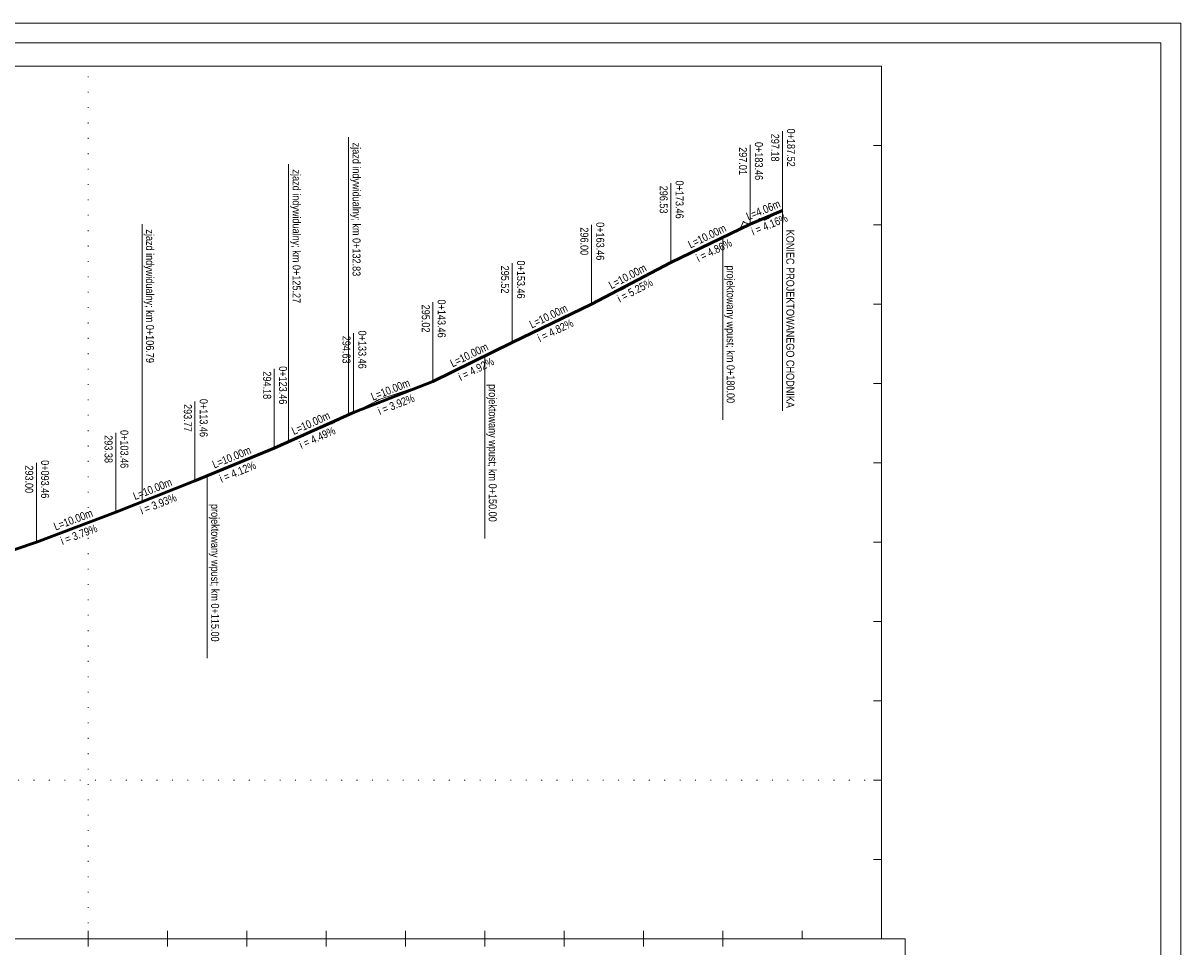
# Model space of a CAD drawing. Header units: metres. Extents: x 7437490 to 7438487, y 5556669 to 5557081.
# Tile 6 of 6: x 7438341 to 7438487, y 5556964 to 5557081. Entities that reach past the tile are written whole.
import ezdxf
from ezdxf.enums import TextEntityAlignment as Align

# ---------------------------------------------------------------- set-up
doc = ezdxf.new("R2010")
doc.units = ezdxf.units.M
doc.header["$MEASUREMENT"] = 0
doc.linetypes.add('DGN Style 1', pattern=[1.842793, 0.003066, -1.839727])
for name, color, linetype, lineweight in [('1', 7, 'Continuous', 0), ('45', 7, 'Continuous', 0), ('54', 7, 'Continuous', 0), ('56', 7, 'Continuous', 0), ('57', 7, 'Continuous', 0), ('_arkusz', 7, 'Continuous', 13), ('opis_proj_wpust_L', 7, 'Continuous', 0), ('opis_zjazd', 7, 'Continuous', 0), ('Warstwa 48', 7, 'Continuous', 0), ('Warstwa 49', 7, 'Continuous', 0)]:
    doc.layers.add(name, color=color, linetype=linetype, lineweight=lineweight)
doc.styles.add('Style-Arial Narrow', font='ARIALN.TTF')

msp = doc.modelspace()

# ---------------------------------------------------------------- linework, layer by layer
at = {"layer": '1', "color": 7, "linetype": 'Continuous', "lineweight": 13}
for p, q in [((7438432.25, 5557055.32), (7438436.31, 5557057.02)), ((7438432.25, 5557055.32), (7438436.31, 5557057.02)), ((7438422.25, 5557050.47), (7438432.25, 5557055.32)), ((7438422.25, 5557050.47), (7438432.25, 5557055.32)), ((7438412.25, 5557045.21), (7438422.25, 5557050.47)), ((7438412.25, 5557045.21), (7438422.25, 5557050.47)), ((7438402.25, 5557040.39), (7438412.25, 5557045.21)), ((7438402.25, 5557040.39), (7438412.25, 5557045.21)), ((7438392.25, 5557035.46), (7438402.25, 5557040.39)), ((7438392.25, 5557035.46), (7438402.25, 5557040.39)), ((7438382.25, 5557031.55), (7438392.25, 5557035.46)), ((7438382.25, 5557031.55), (7438392.25, 5557035.46)), ((7438372.25, 5557027.05), (7438382.25, 5557031.55)), ((7438372.25, 5557027.05), (7438382.25, 5557031.55)), ((7438362.25, 5557022.94), (7438372.25, 5557027.05)), ((7438362.25, 5557022.94), (7438372.25, 5557027.05)), ((7438352.25, 5557019), (7438362.25, 5557022.94)), ((7438352.25, 5557019), (7438362.25, 5557022.94)), ((7438342.25, 5557015.21), (7438352.25, 5557019)), ((7438342.25, 5557015.21), (7438352.25, 5557019)), ((7438332.25, 5557011.86), (7438342.25, 5557015.21)), ((7438332.25, 5557011.86), (7438342.25, 5557015.21))]:
    msp.add_line(p, q, dxfattribs=at)
at = {"layer": '1', "color": 7, "linetype": 'Continuous', "lineweight": 13, "flags": 128}
msp.add_lwpolyline([(7438340.52, 5557014.62), (7438340.76, 5557014.7), (7438340.77, 5557014.7), (7438341.01, 5557014.79), (7438341.02, 5557014.79), (7438341.26, 5557014.87), (7438341.27, 5557014.87), (7438341.51, 5557014.95), (7438341.74, 5557015.03), (7438341.75, 5557015.03), (7438341.98, 5557015.11), (7438342, 5557015.12), (7438342.23, 5557015.2), (7438342.25, 5557015.21), (7438342.49, 5557015.29), (7438342.5, 5557015.3), (7438342.74, 5557015.38), (7438342.75, 5557015.38), (7438342.99, 5557015.46), (7438343, 5557015.47), (7438343.12, 5557015.51), (7438343.13, 5557015.52), (7438343.25, 5557015.56), (7438343.49, 5557015.66), (7438343.5, 5557015.66), (7438343.74, 5557015.76), (7438343.75, 5557015.76), (7438343.99, 5557015.85), (7438344, 5557015.86), (7438344.24, 5557015.95), (7438344.25, 5557015.96), (7438344.49, 5557016.05), (7438344.5, 5557016.06), (7438344.74, 5557016.15), (7438344.75, 5557016.15), (7438344.99, 5557016.25), (7438345, 5557016.25), (7438345.24, 5557016.34), (7438345.25, 5557016.35), (7438345.49, 5557016.44), (7438345.5, 5557016.45), (7438345.74, 5557016.54), (7438345.75, 5557016.54), (7438345.99, 5557016.63), (7438346, 5557016.64), (7438346.24, 5557016.73), (7438346.25, 5557016.73), (7438346.48, 5557016.82), (7438346.49, 5557016.83), (7438346.5, 5557016.83), (7438346.74, 5557016.92), (7438346.75, 5557016.92), (7438346.99, 5557017.01), (7438347, 5557017.02), (7438347.24, 5557017.11), (7438347.25, 5557017.11), (7438347.49, 5557017.2), (7438347.5, 5557017.2), (7438347.74, 5557017.3), (7438347.75, 5557017.3), (7438347.99, 5557017.39), (7438348, 5557017.39), (7438348.24, 5557017.48), (7438348.25, 5557017.48), (7438348.49, 5557017.58), (7438348.5, 5557017.58), (7438348.74, 5557017.67), (7438348.75, 5557017.67), (7438348.99, 5557017.76), (7438349, 5557017.76), (7438349.24, 5557017.86), (7438349.25, 5557017.86), (7438349.49, 5557017.95), (7438349.5, 5557017.95), (7438349.74, 5557018.04), (7438349.75, 5557018.04), (7438349.99, 5557018.14), (7438350, 5557018.14), (7438350.24, 5557018.23), (7438350.25, 5557018.23), (7438350.49, 5557018.32), (7438350.5, 5557018.32), (7438350.74, 5557018.41), (7438350.75, 5557018.42), (7438350.77, 5557018.38), (7438350.8, 5557018.39), (7438351.02, 5557018.46), (7438351.02, 5557018.46), (7438351.03, 5557018.51), (7438351.27, 5557018.59), (7438351.27, 5557018.61), (7438351.5, 5557018.7), (7438351.55, 5557018.66), (7438351.58, 5557018.67), (7438351.68, 5557018.71), (7438351.73, 5557018.72), (7438351.75, 5557018.8), (7438351.98, 5557018.89), (7438352, 5557018.9), (7438352.24, 5557019), (7438352.25, 5557019), (7438352.49, 5557019.1), (7438352.5, 5557019.11), (7438352.74, 5557019.2), (7438352.75, 5557019.21), (7438352.99, 5557019.31), (7438353, 5557019.31), (7438353.24, 5557019.41), (7438353.25, 5557019.42), (7438353.49, 5557019.52), (7438353.5, 5557019.52), (7438353.74, 5557019.62), (7438353.75, 5557019.62), (7438353.99, 5557019.72), (7438354, 5557019.73), (7438354.24, 5557019.83), (7438354.25, 5557019.83), (7438354.49, 5557019.93), (7438354.5, 5557019.93), (7438354.75, 5557020.03), (7438354.78, 5557020.05), (7438355, 5557020.14), (7438355, 5557020.14), (7438355.11, 5557020.19), (7438355.25, 5557020.24), (7438355.25, 5557020.24), (7438355.5, 5557020.34), (7438355.57, 5557020.37), (7438355.75, 5557020.45), (7438355.75, 5557020.45), (7438355.91, 5557020.51), (7438355.99, 5557020.55), (7438356, 5557020.55), (7438356.24, 5557020.64), (7438356.25, 5557020.64), (7438356.49, 5557020.73), (7438356.5, 5557020.73), (7438356.74, 5557020.82), (7438356.75, 5557020.83), (7438356.98, 5557020.91), (7438357.01, 5557020.92), (7438357.23, 5557021.01), (7438357.26, 5557021.02), (7438357.48, 5557021.1), (7438357.51, 5557021.11), (7438357.72, 5557021.2), (7438357.76, 5557021.21), (7438357.97, 5557021.29), (7438358.01, 5557021.31), (7438358.22, 5557021.38), (7438358.27, 5557021.4), (7438358.47, 5557021.48), (7438358.52, 5557021.5), (7438358.71, 5557021.57), (7438358.77, 5557021.6), (7438358.96, 5557021.67), (7438359.02, 5557021.7), (7438359.14, 5557021.74), (7438359.14, 5557021.75), (7438359.14, 5557021.75), (7438359.22, 5557021.78), (7438359.42, 5557021.86), (7438359.43, 5557021.86), (7438359.46, 5557021.87), (7438359.69, 5557021.96), (7438359.69, 5557021.96), (7438359.92, 5557022.05), (7438359.99, 5557022), (7438360, 5557022), (7438360.24, 5557022.1), (7438360.25, 5557022.11), (7438360.49, 5557022.21), (7438360.5, 5557022.21), (7438360.74, 5557022.31), (7438360.75, 5557022.31), (7438360.99, 5557022.41), (7438361, 5557022.42), (7438361.24, 5557022.52), (7438361.25, 5557022.52), (7438361.49, 5557022.62), (7438361.5, 5557022.62), (7438361.74, 5557022.73), (7438361.75, 5557022.73), (7438361.99, 5557022.83), (7438362, 5557022.83), (7438362.24, 5557022.93), (7438362.25, 5557022.94), (7438362.49, 5557023.04), (7438362.5, 5557023.04), (7438362.74, 5557023.14), (7438362.75, 5557023.14), (7438362.99, 5557023.25), (7438363, 5557023.25), (7438363.24, 5557023.35), (7438363.29, 5557023.37), (7438363.49, 5557023.45), (7438363.49, 5557023.45), (7438363.74, 5557023.55), (7438363.74, 5557023.55), (7438363.75, 5557023.56), (7438363.99, 5557023.66), (7438363.99, 5557023.66), (7438364.24, 5557023.76), (7438364.24, 5557023.76), (7438364.38, 5557023.81), (7438364.49, 5557023.86), (7438364.49, 5557023.86), (7438364.74, 5557023.96), (7438364.74, 5557023.96), (7438364.99, 5557024.06), (7438364.99, 5557024.06), (7438365.24, 5557024.16), (7438365.25, 5557024.16), (7438365.49, 5557024.26), (7438365.5, 5557024.26), (7438365.74, 5557024.36), (7438365.75, 5557024.36), (7438365.99, 5557024.46), (7438366, 5557024.46), (7438366.24, 5557024.56), (7438366.25, 5557024.56), (7438366.49, 5557024.66), (7438366.5, 5557024.66), (7438366.74, 5557024.76), (7438366.75, 5557024.76), (7438366.99, 5557024.86), (7438367, 5557024.87), (7438367.24, 5557024.97), (7438367.25, 5557024.97), (7438367.49, 5557025.07), (7438367.5, 5557025.07), (7438367.74, 5557025.17), (7438367.75, 5557025.17), (7438367.99, 5557025.27), (7438368, 5557025.27), (7438368.2, 5557025.35), (7438368.24, 5557025.37), (7438368.24, 5557025.37), (7438368.49, 5557025.47), (7438368.49, 5557025.47), (7438368.5, 5557025.47), (7438368.65, 5557025.53), (7438368.74, 5557025.57), (7438368.99, 5557025.68), (7438368.99, 5557025.68), (7438369.24, 5557025.78), (7438369.24, 5557025.78), (7438369.49, 5557025.89), (7438369.49, 5557025.89), (7438369.74, 5557025.99), (7438369.74, 5557025.99), (7438369.99, 5557026.1), (7438369.99, 5557026.1), (7438370.24, 5557026.2), (7438370.24, 5557026.21), (7438370.49, 5557026.31), (7438370.49, 5557026.31), (7438370.74, 5557026.42), (7438370.74, 5557026.42), (7438370.99, 5557026.52), (7438370.99, 5557026.52), (7438371.24, 5557026.63), (7438371.24, 5557026.63), (7438371.49, 5557026.73), (7438371.49, 5557026.73), (7438371.74, 5557026.84), (7438371.74, 5557026.84), (7438371.99, 5557026.94), (7438371.99, 5557026.94), (7438372.02, 5557026.95), (7438372.24, 5557027.05), (7438372.33, 5557027.09), (7438372.49, 5557027.15), (7438372.74, 5557027.26), (7438372.99, 5557027.36), (7438372.99, 5557027.36), (7438372.99, 5557027.36), (7438373.24, 5557027.47), (7438373.24, 5557027.47), (7438373.48, 5557027.57), (7438373.48, 5557027.57), (7438373.73, 5557027.67), (7438373.73, 5557027.67), (7438373.98, 5557027.78), (7438373.98, 5557027.78), (7438374.23, 5557027.88), (7438374.26, 5557027.89), (7438374.26, 5557027.89), (7438374.51, 5557028), (7438374.51, 5557028), (7438374.76, 5557028.1), (7438374.76, 5557028.1), (7438375.01, 5557028.21), (7438375.02, 5557028.21), (7438375.27, 5557028.31), (7438375.51, 5557028.42), (7438375.76, 5557028.52), (7438375.84, 5557028.55), (7438376.01, 5557028.63), (7438376.01, 5557028.63), (7438376.26, 5557028.73), (7438376.26, 5557028.74), (7438376.51, 5557028.84), (7438376.51, 5557028.84), (7438376.76, 5557028.95), (7438376.76, 5557028.95), (7438377, 5557029.06), (7438377.01, 5557029.06), (7438377.25, 5557029.17), (7438377.25, 5557029.17), (7438377.5, 5557029.27), (7438377.5, 5557029.28), (7438377.75, 5557029.38), (7438377.75, 5557029.38), (7438378, 5557029.49), (7438378, 5557029.49), (7438378, 5557029.49), (7438378.25, 5557029.6), (7438378.25, 5557029.6), (7438378.5, 5557029.71), (7438378.5, 5557029.71), (7438378.75, 5557029.81), (7438378.75, 5557029.82), (7438379, 5557029.92), (7438379.01, 5557029.92), (7438379.25, 5557030.03), (7438379.26, 5557030.03), (7438379.49, 5557030.13), (7438379.65, 5557030.2), (7438379.66, 5557030.21), (7438379.66, 5557030.21), (7438379.74, 5557030.25), (7438379.98, 5557030.38), (7438379.99, 5557030.38), (7438380.24, 5557030.51), (7438380.24, 5557030.51), (7438380.49, 5557030.64), (7438380.49, 5557030.64), (7438380.74, 5557030.77), (7438380.74, 5557030.77), (7438380.99, 5557030.9), (7438380.99, 5557030.9), (7438381.24, 5557031.03), (7438381.24, 5557031.03), (7438381.49, 5557031.16), (7438381.49, 5557031.16), (7438381.74, 5557031.29), (7438381.74, 5557031.29), (7438381.99, 5557031.42), (7438382.02, 5557031.43), (7438382.27, 5557031.56), (7438382.52, 5557031.68), (7438382.76, 5557031.81), (7438383.01, 5557031.94), (7438383.25, 5557032.06), (7438383.5, 5557032.19), (7438383.74, 5557032.31), (7438383.74, 5557032.31), (7438383.75, 5557032.32), (7438383.99, 5557032.44), (7438384, 5557032.45), (7438384.24, 5557032.57), (7438384.25, 5557032.57), (7438384.49, 5557032.7), (7438384.5, 5557032.7), (7438384.74, 5557032.83), (7438384.75, 5557032.83), (7438384.99, 5557032.95), (7438385, 5557032.96), (7438385.24, 5557033.08), (7438385.25, 5557033.09), (7438385.49, 5557033.21), (7438385.73, 5557033.3), (7438385.74, 5557033.3), (7438385.98, 5557033.38), (7438385.99, 5557033.38), (7438386.23, 5557033.46), (7438386.24, 5557033.47), (7438386.48, 5557033.55), (7438386.49, 5557033.55), (7438386.73, 5557033.63), (7438386.74, 5557033.63), (7438386.98, 5557033.71), (7438386.99, 5557033.72), (7438387.23, 5557033.8), (7438387.24, 5557033.8), (7438387.48, 5557033.88), (7438387.49, 5557033.88), (7438387.73, 5557033.96), (7438387.74, 5557033.97), (7438387.98, 5557034.05), (7438387.99, 5557034.05), (7438388.23, 5557034.13), (7438388.24, 5557034.13), (7438388.48, 5557034.21), (7438388.49, 5557034.22), (7438388.73, 5557034.3), (7438388.74, 5557034.3), (7438388.98, 5557034.38), (7438388.99, 5557034.38), (7438389.23, 5557034.46), (7438389.24, 5557034.46), (7438389.48, 5557034.54), (7438389.49, 5557034.54), (7438389.73, 5557034.63), (7438389.74, 5557034.63), (7438389.98, 5557034.71), (7438389.99, 5557034.71), (7438390.24, 5557034.79), (7438390.24, 5557034.79), (7438390.49, 5557034.87), (7438390.49, 5557034.87), (7438390.74, 5557034.95), (7438390.74, 5557034.95), (7438390.99, 5557035.04), (7438390.99, 5557035.04), (7438391.24, 5557035.12), (7438391.24, 5557035.12), (7438391.49, 5557035.2), (7438391.49, 5557035.2), (7438391.74, 5557035.28), (7438391.74, 5557035.28), (7438391.74, 5557035.28), (7438391.99, 5557035.36), (7438391.99, 5557035.36), (7438392.15, 5557035.41), (7438392.24, 5557035.46), (7438392.49, 5557035.58), (7438392.74, 5557035.7), (7438392.99, 5557035.83), (7438392.99, 5557035.83), (7438393.24, 5557035.95), (7438393.24, 5557035.95), (7438393.49, 5557036.07), (7438393.49, 5557036.07), (7438393.74, 5557036.2), (7438393.74, 5557036.2), (7438393.99, 5557036.32), (7438393.99, 5557036.32), (7438394.24, 5557036.44), (7438394.24, 5557036.44), (7438394.49, 5557036.57), (7438394.49, 5557036.57), (7438394.74, 5557036.69), (7438394.74, 5557036.69), (7438394.99, 5557036.81), (7438394.99, 5557036.81), (7438395.24, 5557036.93), (7438395.24, 5557036.94), (7438395.49, 5557037.06), (7438395.49, 5557037.06), (7438395.74, 5557037.18), (7438395.74, 5557037.18), (7438395.99, 5557037.3), (7438395.99, 5557037.3), (7438396.24, 5557037.43), (7438396.24, 5557037.43), (7438396.49, 5557037.55), (7438396.49, 5557037.55), (7438396.74, 5557037.67), (7438396.74, 5557037.67), (7438396.99, 5557037.8), (7438396.99, 5557037.8), (7438397.24, 5557037.92), (7438397.24, 5557037.92), (7438397.49, 5557038.04), (7438397.49, 5557038.04), (7438397.74, 5557038.17), (7438397.74, 5557038.17), (7438397.99, 5557038.29), (7438397.99, 5557038.29), (7438398.24, 5557038.41), (7438398.24, 5557038.41), (7438398.49, 5557038.53), (7438398.49, 5557038.53), (7438398.74, 5557038.66), (7438398.74, 5557038.66), (7438398.99, 5557038.78), (7438398.99, 5557038.78), (7438399.24, 5557038.9), (7438399.24, 5557038.9), (7438399.49, 5557039.03), (7438399.49, 5557039.03), (7438399.74, 5557039.15), (7438399.74, 5557039.15), (7438399.99, 5557039.27), (7438399.99, 5557039.27), (7438400.24, 5557039.4), (7438400.24, 5557039.4), (7438400.49, 5557039.52), (7438400.49, 5557039.52), (7438400.74, 5557039.64), (7438400.74, 5557039.64), (7438400.99, 5557039.77), (7438400.99, 5557039.77), (7438401.24, 5557039.89), (7438401.24, 5557039.89), (7438401.49, 5557040.01), (7438401.49, 5557040.01), (7438401.74, 5557040.13), (7438401.74, 5557040.13), (7438401.99, 5557040.26), (7438401.99, 5557040.26), (7438402.24, 5557040.38), (7438402.24, 5557040.38), (7438402.49, 5557040.5), (7438402.49, 5557040.5), (7438402.74, 5557040.63), (7438402.74, 5557040.63), (7438402.99, 5557040.75), (7438402.99, 5557040.75), (7438403.24, 5557040.87), (7438403.24, 5557040.87), (7438403.49, 5557041), (7438403.49, 5557041), (7438403.74, 5557041.12), (7438403.74, 5557041.12), (7438403.99, 5557041.24), (7438403.99, 5557041.24), (7438404.14, 5557041.32), (7438404.14, 5557041.32), (7438404.24, 5557041.36), (7438404.24, 5557041.36), (7438404.49, 5557041.48), (7438404.49, 5557041.48), (7438404.74, 5557041.6), (7438404.74, 5557041.6), (7438404.99, 5557041.72), (7438404.99, 5557041.72), (7438405.24, 5557041.84), (7438405.24, 5557041.84), (7438405.49, 5557041.96), (7438405.49, 5557041.96), (7438405.74, 5557042.08), (7438405.74, 5557042.08), (7438405.99, 5557042.2), (7438405.99, 5557042.2), (7438406.24, 5557042.32), (7438406.24, 5557042.32), (7438406.49, 5557042.44), (7438406.49, 5557042.45), (7438406.74, 5557042.56), (7438406.74, 5557042.57), (7438406.99, 5557042.68), (7438406.99, 5557042.69), (7438407.24, 5557042.8), (7438407.24, 5557042.81), (7438407.49, 5557042.92), (7438407.74, 5557043.04), (7438407.99, 5557043.16), (7438408.24, 5557043.28), (7438408.49, 5557043.4), (7438408.74, 5557043.52), (7438408.99, 5557043.64), (7438408.99, 5557043.65), (7438408.99, 5557043.65), (7438409.24, 5557043.77), (7438409.24, 5557043.77), (7438409.49, 5557043.89), (7438409.49, 5557043.89), (7438409.74, 5557044.01), (7438409.74, 5557044.01), (7438409.99, 5557044.13), (7438410.24, 5557044.25), (7438410.28, 5557044.26), (7438410.49, 5557044.37), (7438410.74, 5557044.49), (7438410.74, 5557044.49), (7438410.99, 5557044.61), (7438410.99, 5557044.61), (7438411.24, 5557044.72), (7438411.24, 5557044.73), (7438411.49, 5557044.84), (7438411.49, 5557044.84), (7438411.74, 5557044.96), (7438411.74, 5557044.96), (7438411.99, 5557045.08), (7438411.99, 5557045.08), (7438412.24, 5557045.2), (7438412.24, 5557045.2), (7438412.49, 5557045.32), (7438412.49, 5557045.32), (7438412.74, 5557045.44), (7438412.74, 5557045.44), (7438412.99, 5557045.56), (7438412.99, 5557045.56), (7438413.24, 5557045.68), (7438413.24, 5557045.68), (7438413.49, 5557045.8), (7438413.49, 5557045.8), (7438413.74, 5557045.92), (7438413.74, 5557045.92), (7438413.99, 5557046.04), (7438413.99, 5557046.04), (7438414.24, 5557046.16), (7438414.24, 5557046.16), (7438414.49, 5557046.28), (7438414.49, 5557046.28), (7438414.74, 5557046.4), (7438414.74, 5557046.4), (7438414.99, 5557046.52), (7438414.99, 5557046.52), (7438415.24, 5557046.64), (7438415.24, 5557046.64), (7438415.49, 5557046.76), (7438415.49, 5557046.76), (7438415.74, 5557046.88), (7438415.74, 5557046.88), (7438415.99, 5557047), (7438415.99, 5557047), (7438416.24, 5557047.12), (7438416.24, 5557047.12), (7438416.41, 5557047.21), (7438416.49, 5557047.25), (7438416.49, 5557047.26), (7438416.74, 5557047.41), (7438416.74, 5557047.41), (7438416.8, 5557047.46), (7438416.99, 5557047.57), (7438416.99, 5557047.57), (7438417.24, 5557047.73), (7438417.24, 5557047.73), (7438417.49, 5557047.89), (7438417.49, 5557047.89), (7438417.74, 5557048.04), (7438417.74, 5557048.04), (7438417.99, 5557048.2), (7438417.99, 5557048.2), (7438418.24, 5557048.36), (7438418.24, 5557048.36), (7438418.49, 5557048.51), (7438418.49, 5557048.51), (7438418.74, 5557048.67), (7438418.74, 5557048.67), (7438418.99, 5557048.82), (7438418.99, 5557048.83), (7438419.24, 5557048.98), (7438419.24, 5557048.98), (7438419.49, 5557049.13), (7438419.49, 5557049.14), (7438419.65, 5557049.23), (7438419.74, 5557049.28), (7438419.98, 5557049.39), (7438419.99, 5557049.39), (7438420.23, 5557049.51), (7438420.24, 5557049.51), (7438420.48, 5557049.63), (7438420.49, 5557049.63), (7438420.73, 5557049.75), (7438420.74, 5557049.75), (7438420.98, 5557049.86), (7438420.99, 5557049.87), (7438421.23, 5557049.98), (7438421.24, 5557049.99), (7438421.48, 5557050.1), (7438421.49, 5557050.1), (7438421.73, 5557050.22), (7438421.74, 5557050.22), (7438421.98, 5557050.34), (7438421.99, 5557050.34), (7438422.23, 5557050.45), (7438422.24, 5557050.46), (7438422.48, 5557050.57), (7438422.49, 5557050.58), (7438422.73, 5557050.69), (7438422.74, 5557050.69), (7438422.98, 5557050.81), (7438422.99, 5557050.81), (7438423.23, 5557050.93), (7438423.24, 5557050.93), (7438423.48, 5557051.05), (7438423.49, 5557051.05), (7438423.73, 5557051.16), (7438423.74, 5557051.17), (7438423.98, 5557051.28), (7438423.99, 5557051.29), (7438424.23, 5557051.4), (7438424.24, 5557051.4), (7438424.48, 5557051.52), (7438424.49, 5557051.52), (7438424.73, 5557051.64), (7438424.74, 5557051.64), (7438424.98, 5557051.75), (7438424.99, 5557051.76), (7438425.23, 5557051.87), (7438425.24, 5557051.88), (7438425.48, 5557051.99), (7438425.49, 5557051.99), (7438425.73, 5557052.11), (7438425.74, 5557052.11), (7438425.98, 5557052.23), (7438425.99, 5557052.23), (7438426.23, 5557052.35), (7438426.23, 5557052.35), (7438426.48, 5557052.46), (7438426.48, 5557052.47), (7438426.73, 5557052.58), (7438426.73, 5557052.58), (7438426.98, 5557052.7), (7438426.98, 5557052.7), (7438427.23, 5557052.82), (7438427.23, 5557052.82), (7438427.48, 5557052.94), (7438427.48, 5557052.94), (7438427.73, 5557053.05), (7438427.73, 5557053.06), (7438427.98, 5557053.17), (7438427.98, 5557053.18), (7438428.23, 5557053.29), (7438428.23, 5557053.29), (7438428.48, 5557053.41), (7438428.48, 5557053.41), (7438428.73, 5557053.53), (7438428.73, 5557053.53), (7438428.98, 5557053.65), (7438428.98, 5557053.65), (7438429.23, 5557053.76), (7438429.23, 5557053.77), (7438429.33, 5557053.81), (7438429.48, 5557053.88), (7438429.48, 5557053.88), (7438429.73, 5557054), (7438429.74, 5557054), (7438429.98, 5557054.11), (7438429.99, 5557054.12), (7438430.2, 5557054.22), (7438430.23, 5557054.23), (7438430.24, 5557054.23), (7438430.24, 5557054.23), (7438430.43, 5557054.32), (7438430.43, 5557054.32), (7438430.49, 5557054.35), (7438430.49, 5557054.36), (7438430.74, 5557054.51), (7438430.74, 5557054.51), (7438430.85, 5557054.58), (7438430.98, 5557054.75), (7438431.01, 5557054.82), (7438431.08, 5557054.91), (7438431.22, 5557055.19), (7438431.32, 5557055.49), (7438431.38, 5557055.63), (7438431.4, 5557055.62), (7438431.47, 5557055.59), (7438431.59, 5557055.53), (7438431.74, 5557055.45), (7438431.82, 5557055.41), (7438431.95, 5557055.34), (7438432, 5557055.35), (7438432.06, 5557055.36), (7438432.25, 5557055.38), (7438432.3, 5557055.39), (7438432.5, 5557055.42), (7438432.55, 5557055.43), (7438432.75, 5557055.46), (7438432.79, 5557055.46), (7438432.82, 5557055.47), (7438433, 5557055.62), (7438433.07, 5557055.69), (7438433.24, 5557055.85), (7438433.33, 5557055.94), (7438433.43, 5557056.03), (7438433.44, 5557056.02), (7438433.48, 5557055.99), (7438433.58, 5557055.94), (7438433.69, 5557055.83), (7438433.75, 5557055.83), (7438433.8, 5557055.84), (7438434.01, 5557055.81), (7438434.02, 5557055.82), (7438434.12, 5557055.8), (7438434.26, 5557055.88), (7438434.26, 5557055.88), (7438434.51, 5557056.03), (7438434.52, 5557056.03), (7438434.57, 5557056.06), (7438434.76, 5557056.17), (7438434.77, 5557056.17), (7438435.01, 5557056.31), (7438435.02, 5557056.31), (7438435.26, 5557056.45), (7438435.26, 5557056.45), (7438435.39, 5557056.52), (7438435.44, 5557056.54), (7438435.51, 5557056.58), (7438435.51, 5557056.58), (7438435.76, 5557056.72), (7438435.76, 5557056.72), (7438436.01, 5557056.85), (7438436.02, 5557056.85), (7438436.27, 5557056.99), (7438436.27, 5557056.99), (7438436.31, 5557057.02)], dxfattribs=at)
at = {"layer": '1', "color": 7, "lineweight": 0, "flags": 128}
for points in [[(7438436.31, 5557057.02), (7438436.31, 5557057.02), (7438436.31, 5557057.02), (7438436.31, 5557057.02), (7438436.31, 5557057.02), (7438436.31, 5557057.01), (7438436.31, 5557057.02), (7438436.31, 5557057.02)], [(7438436.31, 5557057.02), (7438436.31, 5557057.02), (7438436.31, 5557057.02), (7438436.31, 5557057.02), (7438436.31, 5557057.02), (7438436.31, 5557057.01), (7438436.31, 5557057.02), (7438436.31, 5557057.02)], [(7438432.25, 5557055.32), (7438432.25, 5557055.33), (7438432.25, 5557055.32), (7438432.25, 5557055.32), (7438432.25, 5557055.32), (7438432.25, 5557055.32), (7438432.25, 5557055.32), (7438432.25, 5557055.32)], [(7438432.25, 5557055.32), (7438432.25, 5557055.33), (7438432.25, 5557055.32), (7438432.25, 5557055.32), (7438432.25, 5557055.32), (7438432.25, 5557055.32), (7438432.25, 5557055.32), (7438432.25, 5557055.32)], [(7438422.25, 5557050.47), (7438422.25, 5557050.47), (7438422.25, 5557050.47), (7438422.25, 5557050.47), (7438422.25, 5557050.47), (7438422.25, 5557050.47), (7438422.25, 5557050.47), (7438422.25, 5557050.47)], [(7438422.25, 5557050.47), (7438422.25, 5557050.47), (7438422.25, 5557050.47), (7438422.25, 5557050.47), (7438422.25, 5557050.47), (7438422.25, 5557050.47), (7438422.25, 5557050.47), (7438422.25, 5557050.47)], [(7438412.25, 5557045.21), (7438412.25, 5557045.21), (7438412.25, 5557045.21), (7438412.25, 5557045.21), (7438412.25, 5557045.21), (7438412.25, 5557045.21), (7438412.25, 5557045.21), (7438412.25, 5557045.21)], [(7438412.25, 5557045.21), (7438412.25, 5557045.21), (7438412.25, 5557045.21), (7438412.25, 5557045.21), (7438412.25, 5557045.21), (7438412.25, 5557045.21), (7438412.25, 5557045.21), (7438412.25, 5557045.21)], [(7438402.25, 5557040.39), (7438402.25, 5557040.39), (7438402.25, 5557040.39), (7438402.25, 5557040.39), (7438402.25, 5557040.39), (7438402.25, 5557040.39), (7438402.25, 5557040.39), (7438402.25, 5557040.39)], [(7438402.25, 5557040.39), (7438402.25, 5557040.39), (7438402.25, 5557040.39), (7438402.25, 5557040.39), (7438402.25, 5557040.39), (7438402.25, 5557040.39), (7438402.25, 5557040.39), (7438402.25, 5557040.39)], [(7438392.25, 5557035.46), (7438392.25, 5557035.46), (7438392.25, 5557035.46), (7438392.25, 5557035.46), (7438392.25, 5557035.46), (7438392.25, 5557035.46), (7438392.25, 5557035.46), (7438392.25, 5557035.46)], [(7438392.25, 5557035.46), (7438392.25, 5557035.46), (7438392.25, 5557035.46), (7438392.25, 5557035.46), (7438392.25, 5557035.46), (7438392.25, 5557035.46), (7438392.25, 5557035.46), (7438392.25, 5557035.46)], [(7438382.25, 5557031.55), (7438382.25, 5557031.55), (7438382.25, 5557031.55), (7438382.25, 5557031.55), (7438382.25, 5557031.55), (7438382.25, 5557031.55), (7438382.25, 5557031.55), (7438382.25, 5557031.55)], [(7438382.25, 5557031.55), (7438382.25, 5557031.55), (7438382.25, 5557031.55), (7438382.25, 5557031.55), (7438382.25, 5557031.55), (7438382.25, 5557031.55), (7438382.25, 5557031.55), (7438382.25, 5557031.55)], [(7438372.25, 5557027.05), (7438372.25, 5557027.05), (7438372.25, 5557027.05), (7438372.25, 5557027.05), (7438372.25, 5557027.05), (7438372.25, 5557027.05), (7438372.25, 5557027.05), (7438372.25, 5557027.05)], [(7438372.25, 5557027.05), (7438372.25, 5557027.05), (7438372.25, 5557027.05), (7438372.25, 5557027.05), (7438372.25, 5557027.05), (7438372.25, 5557027.05), (7438372.25, 5557027.05), (7438372.25, 5557027.05)], [(7438362.25, 5557022.94), (7438362.25, 5557022.94), (7438362.25, 5557022.94), (7438362.25, 5557022.94), (7438362.25, 5557022.94), (7438362.25, 5557022.94), (7438362.25, 5557022.94), (7438362.25, 5557022.94)], [(7438362.25, 5557022.94), (7438362.25, 5557022.94), (7438362.25, 5557022.94), (7438362.25, 5557022.94), (7438362.25, 5557022.94), (7438362.25, 5557022.94), (7438362.25, 5557022.94), (7438362.25, 5557022.94)], [(7438352.25, 5557019), (7438352.25, 5557019), (7438352.25, 5557019), (7438352.25, 5557019), (7438352.25, 5557019), (7438352.25, 5557019), (7438352.25, 5557019), (7438352.25, 5557019)], [(7438352.25, 5557019), (7438352.25, 5557019), (7438352.25, 5557019), (7438352.25, 5557019), (7438352.25, 5557019), (7438352.25, 5557019), (7438352.25, 5557019), (7438352.25, 5557019)], [(7438342.25, 5557015.21), (7438342.25, 5557015.21), (7438342.25, 5557015.21), (7438342.25, 5557015.21), (7438342.25, 5557015.21), (7438342.25, 5557015.21), (7438342.25, 5557015.21), (7438342.25, 5557015.21)], [(7438342.25, 5557015.21), (7438342.25, 5557015.21), (7438342.25, 5557015.21), (7438342.25, 5557015.21), (7438342.25, 5557015.21), (7438342.25, 5557015.21), (7438342.25, 5557015.21), (7438342.25, 5557015.21)]]:
    msp.add_lwpolyline(points, dxfattribs=at)
at = {"layer": '54', "color": 7, "linetype": 'Continuous', "lineweight": 0, "flags": 128}
for points in [[(7438348.79, 5556964.21), (7438348.79, 5556965.21)], [(7438348.79, 5556964.21), (7438348.79, 5556965.21)], [(7438358.79, 5556964.21), (7438358.79, 5556965.21)], [(7438358.79, 5556964.21), (7438358.79, 5556965.21)], [(7438368.79, 5556964.21), (7438368.79, 5556965.21)], [(7438368.79, 5556964.21), (7438368.79, 5556965.21)], [(7438378.79, 5556964.21), (7438378.79, 5556965.21)], [(7438378.79, 5556964.21), (7438378.79, 5556965.21)], [(7438388.79, 5556964.21), (7438388.79, 5556965.21)], [(7438388.79, 5556964.21), (7438388.79, 5556965.21)], [(7438398.79, 5556964.21), (7438398.79, 5556965.21)], [(7438398.79, 5556964.21), (7438398.79, 5556965.21)], [(7438408.79, 5556964.21), (7438408.79, 5556965.21)], [(7438408.79, 5556964.21), (7438408.79, 5556965.21)], [(7438418.79, 5556964.21), (7438418.79, 5556965.21)], [(7438418.79, 5556964.21), (7438418.79, 5556965.21)], [(7438428.79, 5556964.21), (7438428.79, 5556965.21)], [(7438428.79, 5556964.21), (7438428.79, 5556965.21)]]:
    msp.add_lwpolyline(points, dxfattribs=at)
at = {"layer": '54', "color": 7, "linetype": 'Continuous', "lineweight": 0}
for points in [[(7438245.79, 5556965.21), (7438451.79, 5556965.21), (7438451.79, 5556965.21), (7438245.79, 5556965.21)], [(7438245.79, 5556960.21), (7438451.79, 5556960.21), (7438451.79, 5556965.21), (7438245.79, 5556965.21)]]:
    msp.add_3dface(points, dxfattribs=at)
at = {"layer": '56', "color": 7, "linetype": 'Continuous', "lineweight": 0}
for p, q in [((7438248.79, 5557075.21), (7438448.79, 5557075.21)), ((7438448.79, 5557075.21), (7438447.79, 5557075.21)), ((7438448.79, 5556965.21), (7438448.79, 5557075.21)), ((7438448.79, 5557065.21), (7438447.79, 5557065.21)), ((7438448.79, 5557055.21), (7438447.79, 5557055.21)), ((7438448.79, 5557045.21), (7438447.79, 5557045.21)), ((7438448.79, 5557035.21), (7438447.79, 5557035.21)), ((7438448.79, 5557025.21), (7438447.79, 5557025.21)), ((7438448.79, 5557015.21), (7438447.79, 5557015.21)), ((7438448.79, 5557005.21), (7438447.79, 5557005.21)), ((7438448.79, 5556995.21), (7438447.79, 5556995.21)), ((7438448.79, 5556985.21), (7438447.79, 5556985.21)), ((7438448.79, 5556975.21), (7438447.79, 5556975.21)), ((7438348.79, 5556965.21), (7438348.79, 5556966.21)), ((7438358.79, 5556965.21), (7438358.79, 5556966.21)), ((7438368.79, 5556965.21), (7438368.79, 5556966.21)), ((7438378.79, 5556965.21), (7438378.79, 5556966.21)), ((7438388.79, 5556965.21), (7438388.79, 5556966.21)), ((7438398.79, 5556965.21), (7438398.79, 5556966.21)), ((7438408.79, 5556965.21), (7438408.79, 5556966.21)), ((7438418.79, 5556965.21), (7438418.79, 5556966.21)), ((7438428.79, 5556965.21), (7438428.79, 5556966.21)), ((7438438.79, 5556965.21), (7438438.79, 5556966.21)), ((7438448.79, 5556965.21), (7438448.79, 5556966.21)), ((7438248.79, 5556965.21), (7438448.79, 5556965.21)), ((7438448.79, 5556965.21), (7438447.79, 5556965.21)), ((7438448.79, 5556965.21), (7438447.79, 5556965.21)), ((7438448.79, 5556965.21), (7438447.79, 5556965.21))]:
    msp.add_line(p, q, dxfattribs=at)
at = {"layer": '57', "color": 7, "linetype": 'DGN Style 1', "lineweight": 0}
for p, q in [((7438348.79, 5556965.21), (7438348.79, 5557075.21)), ((7438248.79, 5556985.21), (7438448.79, 5556985.21))]:
    msp.add_line(p, q, dxfattribs=at)
at = {"layer": '_arkusz'}
for points in [[(7438195.44, 5556877.39), (7438486.55, 5556877.39), (7438486.55, 5557080.65), (7438195.44, 5557080.65)], [(7438197.94, 5556879.89), (7438484.05, 5556879.89), (7438484.05, 5557078.15), (7438197.94, 5557078.15)]]:
    msp.add_3dface(points, dxfattribs=at)
at = {"layer": 'opis_proj_wpust_L', "color": 7, "linetype": 'Continuous', "lineweight": 13}
for p, q in [((7438428.79, 5557053.64), (7438428.79, 5557030.64)), ((7438398.79, 5557038.68), (7438398.79, 5557015.68)), ((7438363.79, 5557023.57), (7438363.79, 5557000.57))]:
    msp.add_line(p, q, dxfattribs=at)
at = {"layer": 'opis_zjazd', "color": 7, "linetype": 'Continuous', "lineweight": 13}
for p, q in [((7438381.62, 5557031.26), (7438381.62, 5557066.26)), ((7438374.06, 5557027.87), (7438374.06, 5557062.87)), ((7438355.58, 5557020.31), (7438355.58, 5557055.31))]:
    msp.add_line(p, q, dxfattribs=at)
at = {"layer": 'Warstwa 48', "color": 7, "linetype": 'Continuous', "lineweight": 0}
for p, q in [((7438436.31, 5557057.02), (7438436.31, 5557067.02)), ((7438436.31, 5557031.76), (7438436.31, 5557067.02)), ((7438432.25, 5557055.32), (7438432.25, 5557065.32)), ((7438432.25, 5557055.32), (7438432.25, 5557065.32)), ((7438422.25, 5557050.47), (7438422.25, 5557060.47)), ((7438422.25, 5557050.47), (7438422.25, 5557060.47)), ((7438412.25, 5557045.21), (7438412.25, 5557055.21)), ((7438412.25, 5557045.21), (7438412.25, 5557055.21)), ((7438402.25, 5557040.39), (7438402.25, 5557050.39)), ((7438402.25, 5557040.39), (7438402.25, 5557050.39)), ((7438392.25, 5557035.46), (7438392.25, 5557045.46)), ((7438392.25, 5557035.46), (7438392.25, 5557045.46)), ((7438382.25, 5557031.55), (7438382.25, 5557041.55)), ((7438382.25, 5557031.55), (7438382.25, 5557041.55)), ((7438372.25, 5557027.05), (7438372.25, 5557037.05)), ((7438372.25, 5557027.05), (7438372.25, 5557037.05)), ((7438362.25, 5557022.94), (7438362.25, 5557032.94)), ((7438362.25, 5557022.94), (7438362.25, 5557032.94)), ((7438352.25, 5557019), (7438352.25, 5557029)), ((7438352.25, 5557019), (7438352.25, 5557029)), ((7438342.25, 5557015.21), (7438342.25, 5557025.21)), ((7438342.25, 5557015.21), (7438342.25, 5557025.21))]:
    msp.add_line(p, q, dxfattribs=at)
at = {"layer": 'Warstwa 49', "color": 7, "linetype": 'Continuous', "lineweight": 53}
for p, q in [((7438432.25, 5557055.32), (7438436.31, 5557057.02)), ((7438432.25, 5557055.32), (7438436.31, 5557057.02)), ((7438422.25, 5557050.47), (7438432.25, 5557055.32)), ((7438422.25, 5557050.47), (7438432.25, 5557055.32)), ((7438412.25, 5557045.21), (7438422.25, 5557050.47)), ((7438412.25, 5557045.21), (7438422.25, 5557050.47)), ((7438402.25, 5557040.39), (7438412.25, 5557045.21)), ((7438402.25, 5557040.39), (7438412.25, 5557045.21)), ((7438392.25, 5557035.46), (7438402.25, 5557040.39)), ((7438392.25, 5557035.46), (7438402.25, 5557040.39)), ((7438382.25, 5557031.55), (7438392.25, 5557035.46)), ((7438382.25, 5557031.55), (7438392.25, 5557035.46)), ((7438372.25, 5557027.05), (7438382.25, 5557031.55)), ((7438372.25, 5557027.05), (7438382.25, 5557031.55)), ((7438362.25, 5557022.94), (7438372.25, 5557027.05)), ((7438362.25, 5557022.94), (7438372.25, 5557027.05)), ((7438352.25, 5557019), (7438362.25, 5557022.94)), ((7438352.25, 5557019), (7438362.25, 5557022.94)), ((7438342.25, 5557015.21), (7438352.25, 5557019)), ((7438342.25, 5557015.21), (7438352.25, 5557019)), ((7438332.25, 5557011.86), (7438342.25, 5557015.21)), ((7438332.25, 5557011.86), (7438342.25, 5557015.21))]:
    msp.add_line(p, q, dxfattribs=at)

# ---------------------------------------------------------------- texts
at = {"layer": '45', "color": 7, "lineweight": 13, "style": 'Style-Arial Narrow'}
for s, p in [('0+187.52', (7438436.91, 5557064.95)), ('0+183.46', (7438432.85, 5557063.26)), ('0+173.46', (7438422.85, 5557058.4)), ('0+163.46', (7438412.85, 5557053.15)), ('0+153.46', (7438402.85, 5557048.32)), ('0+143.46', (7438392.85, 5557043.4)), ('0+133.46', (7438382.85, 5557039.48)), ('0+123.46', (7438372.85, 5557034.99)), ('0+113.46', (7438362.85, 5557030.87)), ('0+103.46', (7438352.85, 5557026.94)), ('0+093.46', (7438342.85, 5557023.14))]:
    msp.add_text(s, height=1, rotation=270, dxfattribs=at).set_placement(p, align=Align.CENTER)
for s, p in [('297.18', (7438435.91, 5557064.95)), ('297.01', (7438431.85, 5557063.26)), ('296.53', (7438421.85, 5557058.4)), ('296.00', (7438411.85, 5557053.15)), ('295.52', (7438401.85, 5557048.32)), ('295.02', (7438391.85, 5557043.4)), ('294.63', (7438381.85, 5557039.48)), ('294.18', (7438371.85, 5557034.99)), ('293.77', (7438361.85, 5557030.87)), ('293.38', (7438351.85, 5557026.94)), ('293.00', (7438341.85, 5557023.14))]:
    msp.add_text(s, height=1, rotation=270, dxfattribs=at).set_placement(p, align=Align.TOP_CENTER)
at = {"layer": '45', "color": 7, "lineweight": 30, "style": 'Style-Arial Narrow'}
for s, rotation, p in [('L=4.06m', 22.5913, (7438434.09, 5557056.63)), ('L=4.06m', 22.5913, (7438434.09, 5557056.63)), ('L=10.00m', 25.9163, (7438427.03, 5557053.34)), ('L=10.00m', 25.9163, (7438427.03, 5557053.34)), ('L=10.00m', 27.721, (7438417.02, 5557048.28)), ('L=10.00m', 27.721, (7438417.02, 5557048.28)), ('L=10.00m', 25.753, (7438407.03, 5557043.25)), ('L=10.00m', 25.753, (7438407.03, 5557043.25)), ('L=10.00m', 26.2082, (7438397.03, 5557038.37)), ('L=10.00m', 26.2082, (7438397.03, 5557038.37)), ('L=10.00m', 21.3934, (7438387.07, 5557033.97)), ('L=10.00m', 21.3934, (7438387.07, 5557033.97)), ('L=10.00m', 24.1998, (7438377.05, 5557029.76)), ('L=10.00m', 24.1998, (7438377.05, 5557029.76)), ('L=10.00m', 22.3705, (7438367.06, 5557025.46)), ('L=10.00m', 22.3705, (7438367.06, 5557025.46)), ('L=10.00m', 21.4735, (7438357.07, 5557021.44)), ('L=10.00m', 21.4735, (7438357.07, 5557021.44)), ('L=10.00m', 20.7738, (7438347.07, 5557017.57)), ('L=10.00m', 20.7738, (7438347.07, 5557017.57))]:
    msp.add_text(s, height=1, rotation=rotation, dxfattribs=at).set_placement(p, align=Align.CENTER)
for s, rotation, p in [('i = 4.16%', 22.5913, (7438434.47, 5557055.71)), ('i = 4.16%', 22.5913, (7438434.47, 5557055.71)), ('i = 4.86%', 25.9163, (7438427.47, 5557052.45)), ('i = 4.86%', 25.9163, (7438427.47, 5557052.45)), ('i = 5.25%', 27.721, (7438417.48, 5557047.4)), ('i = 5.25%', 27.721, (7438417.48, 5557047.4)), ('i = 4.82%', 25.753, (7438407.47, 5557042.35)), ('i = 4.82%', 25.753, (7438407.47, 5557042.35)), ('i = 4.92%', 26.2082, (7438397.47, 5557037.48)), ('i = 4.92%', 26.2082, (7438397.47, 5557037.48)), ('i = 3.92%', 21.3934, (7438387.43, 5557033.04)), ('i = 3.92%', 21.3934, (7438387.43, 5557033.04)), ('i = 4.49%', 24.1998, (7438377.46, 5557028.84)), ('i = 4.49%', 24.1998, (7438377.46, 5557028.84)), ('i = 4.12%', 22.3705, (7438367.44, 5557024.53)), ('i = 4.12%', 22.3705, (7438367.44, 5557024.53)), ('i = 3.93%', 21.4735, (7438357.43, 5557020.5)), ('i = 3.93%', 21.4735, (7438357.43, 5557020.5)), ('i = 3.79%', 20.7738, (7438347.43, 5557016.64)), ('i = 3.79%', 20.7738, (7438347.43, 5557016.64))]:
    msp.add_text(s, height=1, rotation=rotation, dxfattribs=at).set_placement(p, align=Align.TOP_CENTER)
at = {"layer": '45', "color": 7, "lineweight": 13, "insert": (7438437.81, 5557054.6, 0), "char_height": 1, "attachment_point": 1, "rotation": 270, "line_spacing_factor": 1.2, "style": 'Style-Arial Narrow'}
msp.add_mtext('KONIEC PROJEKTOWANEGO CHODNIKA', dxfattribs=at)
at = {"layer": 'opis_proj_wpust_L', "color": 7, "lineweight": 13, "style": 'Style-Arial Narrow'}
for s, p in [('projektowany wpust; km 0+180.00', (7438429.29, 5557032.74)), ('projektowany wpust; km 0+150.00', (7438399.29, 5557017.78)), ('projektowany wpust; km 0+115.00', (7438364.29, 5557002.67))]:
    msp.add_text(s, height=1, rotation=270, dxfattribs=at).set_placement(p, align=Align.RIGHT)
at = {"layer": 'opis_zjazd', "color": 7, "lineweight": 13, "style": 'Style-Arial Narrow'}
for s, p in [('zjazd indywidualny; km 0+132.83', (7438382.12, 5557048.74)), ('zjazd indywidualny; km 0+125.27', (7438374.56, 5557045.35)), ('zjazd indywidualny; km 0+106.79', (7438356.08, 5557037.8))]:
    msp.add_text(s, height=1, rotation=270, dxfattribs=at).set_placement(p, align=Align.RIGHT)

doc.saveas('drawing.dxf')
